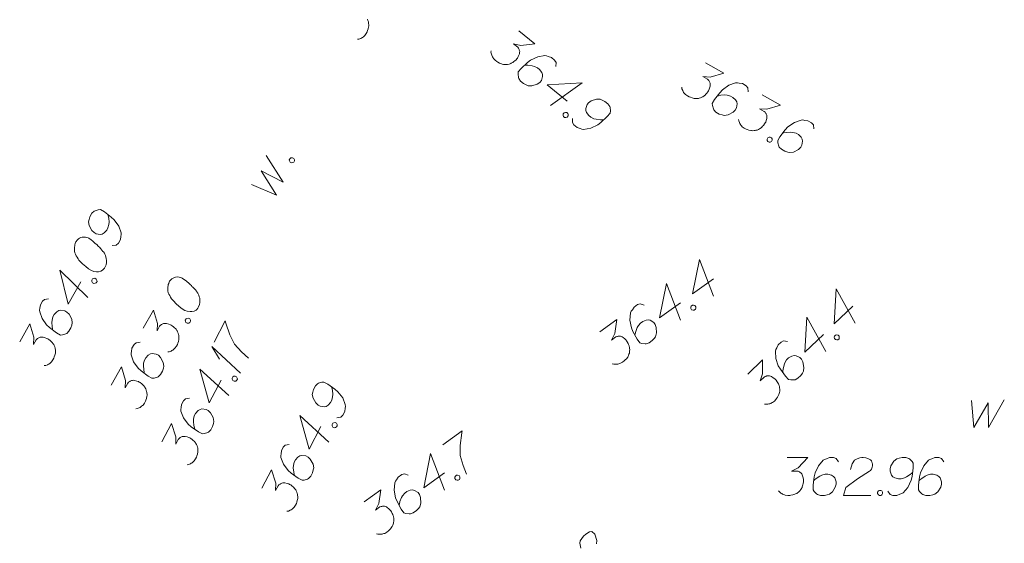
# Model space of a CAD drawing. Header units: millimetres. Extents: x 460 to 2266, y 622 to 2169.
# Tile 90 of 95: x 2166 to 2185, y 2100 to 2111. Entities that reach past the tile are written whole.
import ezdxf

# ---------------------------------------------------------------- set-up
doc = ezdxf.new("R2010")
doc.units = ezdxf.units.MM
doc.layers.add('#skartowane', color=7, linetype='Continuous', lineweight=18)
doc.layers.add('GUPWSD_O', color=5, linetype='Continuous', lineweight=18, true_color=0x0000ff)

# ---------------------------------------------------------------- blocks, each defined once
blk = doc.blocks.new('*U159')
at = {"layer": '#skartowane', "color": 7, "linetype": 'ByBlock', "lineweight": 18}
for q in [(5555465.324, 5636450.332), (5555464.909, 5636450.609)]:
    blk.add_line((5555464.753, 5636450.858), q, dxfattribs=at)

msp = doc.modelspace()

# ---------------------------------------------------------------- linework, layer by layer
at = {"layer": '#skartowane', "color": 7, "linetype": 'Continuous', "lineweight": 18, "flags": 128}
for points in [[(2172.707, 2110.728), (2172.718, 2110.7), (2172.725, 2110.676), (2172.73, 2110.66), (2172.731, 2110.639), (2172.733, 2110.618), (2172.732, 2110.592), (2172.731, 2110.578), (2172.721, 2110.536), (2172.709, 2110.503), (2172.702, 2110.479), (2172.682, 2110.443), (2172.654, 2110.405), (2172.64, 2110.392), (2172.626, 2110.38), (2172.612, 2110.367), (2172.593, 2110.358), (2172.574, 2110.348), (2172.539, 2110.334), (2172.51, 2110.33)], [(2175.707, 2110.5), (2176.027, 2110.237), (2175.749, 2110.206), (2175.607, 2110.238), (2175.689, 2110.17), (2175.704, 2110.151), (2175.709, 2110.139), (2175.715, 2110.127), (2175.72, 2110.115), (2175.727, 2110.086), (2175.725, 2110.065), (2175.723, 2110.044), (2175.716, 2110.026), (2175.699, 2109.987), (2175.681, 2109.956), (2175.67, 2109.942), (2175.655, 2109.924), (2175.628, 2109.9), (2175.608, 2109.886), (2175.589, 2109.871), (2175.573, 2109.861), (2175.561, 2109.856), (2175.549, 2109.85), (2175.537, 2109.845), (2175.516, 2109.839), (2175.488, 2109.832), (2175.463, 2109.829), (2175.446, 2109.828), (2175.425, 2109.83), (2175.404, 2109.832), (2175.378, 2109.838), (2175.365, 2109.841), (2175.326, 2109.858), (2175.295, 2109.876), (2175.273, 2109.886), (2175.241, 2109.912), (2175.208, 2109.947), (2175.198, 2109.963), (2175.188, 2109.978), (2175.178, 2109.994), (2175.172, 2110.014), (2175.166, 2110.035), (2175.158, 2110.072), (2175.159, 2110.101)], [(2176.445, 2109.788), (2176.449, 2109.868), (2176.419, 2109.915), (2176.356, 2109.968), (2176.295, 2109.987), (2176.26, 2110), (2176.226, 2110.005), (2176.085, 2109.983), (2175.945, 2109.915), (2175.883, 2109.867), (2175.756, 2109.749), (2175.7, 2109.681), (2175.696, 2109.638), (2175.702, 2109.572), (2175.708, 2109.551), (2175.743, 2109.5), (2175.802, 2109.452), (2175.855, 2109.423), (2175.895, 2109.406), (2175.97, 2109.405), (2176.076, 2109.441), (2176.127, 2109.475), (2176.157, 2109.512), (2176.183, 2109.59), (2176.183, 2109.628), (2176.166, 2109.672), (2176.123, 2109.731), (2176.082, 2109.764), (2176.02, 2109.792), (2175.977, 2109.804), (2175.892, 2109.813), (2175.846, 2109.813), (2175.821, 2109.81)], [(2179.415, 2109.864), (2179.775, 2109.66), (2179.506, 2109.581), (2179.361, 2109.589), (2179.454, 2109.536), (2179.471, 2109.52), (2179.479, 2109.509), (2179.486, 2109.498), (2179.493, 2109.487), (2179.505, 2109.46), (2179.507, 2109.438), (2179.508, 2109.417), (2179.505, 2109.399), (2179.495, 2109.357), (2179.482, 2109.323), (2179.474, 2109.308), (2179.462, 2109.287), (2179.439, 2109.259), (2179.422, 2109.242), (2179.406, 2109.224), (2179.392, 2109.212), (2179.381, 2109.204), (2179.37, 2109.197), (2179.359, 2109.19), (2179.34, 2109.18), (2179.313, 2109.168), (2179.289, 2109.162), (2179.273, 2109.157), (2179.251, 2109.156), (2179.23, 2109.154), (2179.204, 2109.155), (2179.191, 2109.156), (2179.149, 2109.166), (2179.115, 2109.179), (2179.092, 2109.185), (2179.056, 2109.205), (2179.018, 2109.234), (2179.005, 2109.248), (2178.993, 2109.262), (2178.98, 2109.276), (2178.97, 2109.295), (2178.961, 2109.314), (2178.947, 2109.349), (2178.943, 2109.378)], [(2176.668, 2109.101), (2176.275, 2109.423), (2176.967, 2109.466), (2176.336, 2109.013)], [(2180.263, 2109.288), (2180.254, 2109.368), (2180.217, 2109.409), (2180.145, 2109.45), (2180.082, 2109.459), (2180.045, 2109.466), (2180.011, 2109.465), (2179.876, 2109.419), (2179.75, 2109.328), (2179.696, 2109.27), (2179.591, 2109.133), (2179.548, 2109.056), (2179.551, 2109.013), (2179.569, 2108.949), (2179.578, 2108.93), (2179.621, 2108.885), (2179.687, 2108.847), (2179.745, 2108.828), (2179.787, 2108.818), (2179.861, 2108.83), (2179.959, 2108.883), (2180.004, 2108.926), (2180.027, 2108.967), (2180.039, 2109.048), (2180.033, 2109.086), (2180.009, 2109.127), (2179.956, 2109.177), (2179.91, 2109.203), (2179.844, 2109.22), (2179.8, 2109.225), (2179.715, 2109.219), (2179.669, 2109.21), (2179.645, 2109.204)], [(2180.54, 2109.226), (2180.9, 2109.022), (2180.631, 2108.944), (2180.486, 2108.951), (2180.579, 2108.899), (2180.596, 2108.882), (2180.604, 2108.871), (2180.611, 2108.86), (2180.618, 2108.849), (2180.63, 2108.822), (2180.632, 2108.801), (2180.633, 2108.779), (2180.63, 2108.761), (2180.62, 2108.719), (2180.607, 2108.686), (2180.598, 2108.67), (2180.587, 2108.65), (2180.564, 2108.622), (2180.547, 2108.604), (2180.531, 2108.586), (2180.517, 2108.574), (2180.506, 2108.567), (2180.495, 2108.559), (2180.484, 2108.552), (2180.465, 2108.542), (2180.438, 2108.53), (2180.414, 2108.524), (2180.398, 2108.519), (2180.376, 2108.518), (2180.355, 2108.516), (2180.329, 2108.518), (2180.316, 2108.518), (2180.274, 2108.528), (2180.24, 2108.541), (2180.217, 2108.547), (2180.181, 2108.568), (2180.142, 2108.596), (2180.13, 2108.61), (2180.117, 2108.624), (2180.105, 2108.638), (2180.095, 2108.657), (2180.086, 2108.676), (2180.072, 2108.711), (2180.068, 2108.74)], [(2176.777, 2108.759), (2176.772, 2108.679), (2176.802, 2108.631), (2176.866, 2108.579), (2176.927, 2108.56), (2176.961, 2108.546), (2176.995, 2108.541), (2177.136, 2108.564), (2177.276, 2108.632), (2177.338, 2108.68), (2177.465, 2108.798), (2177.521, 2108.866), (2177.526, 2108.908), (2177.519, 2108.975), (2177.513, 2108.995), (2177.479, 2109.046), (2177.419, 2109.095), (2177.366, 2109.123), (2177.327, 2109.14), (2177.251, 2109.141), (2177.145, 2109.106), (2177.094, 2109.071), (2177.064, 2109.035), (2177.038, 2108.957), (2177.038, 2108.919), (2177.055, 2108.875), (2177.098, 2108.816), (2177.14, 2108.782), (2177.201, 2108.755), (2177.244, 2108.742), (2177.329, 2108.734), (2177.375, 2108.734), (2177.4, 2108.737)], [(2176.66, 2108.878), (2176.683, 2108.859), (2176.689, 2108.838), (2176.688, 2108.809), (2176.669, 2108.786), (2176.641, 2108.779), (2176.619, 2108.781), (2176.597, 2108.8), (2176.59, 2108.82), (2176.592, 2108.85), (2176.61, 2108.873), (2176.639, 2108.88), (2176.66, 2108.878)], [(2181.563, 2108.551), (2181.554, 2108.631), (2181.516, 2108.673), (2181.444, 2108.713), (2181.381, 2108.722), (2181.345, 2108.729), (2181.31, 2108.728), (2181.176, 2108.682), (2181.049, 2108.591), (2180.996, 2108.533), (2180.891, 2108.396), (2180.847, 2108.319), (2180.85, 2108.276), (2180.868, 2108.212), (2180.878, 2108.193), (2180.92, 2108.148), (2180.987, 2108.11), (2181.044, 2108.092), (2181.086, 2108.081), (2181.161, 2108.093), (2181.259, 2108.147), (2181.303, 2108.189), (2181.327, 2108.23), (2181.339, 2108.312), (2181.333, 2108.349), (2181.308, 2108.39), (2181.256, 2108.44), (2181.209, 2108.466), (2181.144, 2108.483), (2181.099, 2108.488), (2181.014, 2108.482), (2180.969, 2108.474), (2180.945, 2108.467)], [(2180.698, 2108.39), (2180.723, 2108.375), (2180.733, 2108.356), (2180.737, 2108.327), (2180.722, 2108.301), (2180.695, 2108.29), (2180.674, 2108.288), (2180.648, 2108.303), (2180.639, 2108.322), (2180.635, 2108.351), (2180.649, 2108.377), (2180.676, 2108.388), (2180.698, 2108.39)], [(2170.405, 2107.447), (2170.903, 2107.239), (2170.601, 2107.718), (2171.038, 2107.496), (2170.696, 2108.028)], [(2171.157, 2107.94), (2171.171, 2107.966), (2171.189, 2107.976), (2171.218, 2107.981), (2171.245, 2107.967), (2171.257, 2107.941), (2171.259, 2107.919), (2171.246, 2107.893), (2171.227, 2107.883), (2171.198, 2107.878), (2171.172, 2107.892), (2171.159, 2107.919), (2171.157, 2107.94)], [(2167.646, 2106.237), (2167.725, 2106.246), (2167.767, 2106.284), (2167.807, 2106.356), (2167.816, 2106.419), (2167.823, 2106.455), (2167.822, 2106.49), (2167.775, 2106.624), (2167.684, 2106.75), (2167.625, 2106.803), (2167.488, 2106.908), (2167.411, 2106.951), (2167.368, 2106.948), (2167.304, 2106.93), (2167.285, 2106.92), (2167.24, 2106.878), (2167.203, 2106.811), (2167.184, 2106.753), (2167.174, 2106.712), (2167.186, 2106.637), (2167.24, 2106.539), (2167.283, 2106.495), (2167.324, 2106.472), (2167.405, 2106.46), (2167.443, 2106.466), (2167.483, 2106.49), (2167.534, 2106.543), (2167.56, 2106.59), (2167.576, 2106.655), (2167.581, 2106.7), (2167.574, 2106.785), (2167.566, 2106.83), (2167.559, 2106.854)], [(2166.928, 2106.322), (2166.922, 2106.311), (2166.91, 2106.278), (2166.904, 2106.254), (2166.9, 2106.236), (2166.896, 2106.204), (2166.894, 2106.165), (2166.895, 2106.13), (2166.901, 2106.093), (2166.913, 2106.066), (2166.93, 2106.036), (2166.947, 2106.006), (2166.969, 2105.973), (2166.984, 2105.951), (2167.009, 2105.924), (2167.052, 2105.879), (2167.12, 2105.821), (2167.176, 2105.776), (2167.233, 2105.744), (2167.277, 2105.726), (2167.335, 2105.72), (2167.37, 2105.721), (2167.415, 2105.73), (2167.453, 2105.749), (2167.467, 2105.761), (2167.489, 2105.789), (2167.504, 2105.815), (2167.522, 2105.859), (2167.532, 2105.901), (2167.531, 2105.936), (2167.525, 2105.986), (2167.518, 2106.01), (2167.509, 2106.042), (2167.497, 2106.069), (2167.488, 2106.088), (2167.468, 2106.113), (2167.46, 2106.124), (2167.44, 2106.149), (2167.415, 2106.176), (2167.39, 2106.204), (2167.373, 2106.221), (2167.36, 2106.235), (2167.342, 2106.251), (2167.302, 2106.288), (2167.279, 2106.307), (2167.256, 2106.327), (2167.223, 2106.352), (2167.179, 2106.383), (2167.164, 2106.392), (2167.141, 2106.399), (2167.117, 2106.405), (2167.078, 2106.407), (2167.048, 2106.403), (2167.024, 2106.396), (2166.997, 2106.384), (2166.975, 2106.37), (2166.961, 2106.357), (2166.948, 2106.344), (2166.928, 2106.322)], [(2179.569, 2105.578), (2179.158, 2105.279), (2179.292, 2105.96), (2179.57, 2105.235)], [(2167.019, 2105.519), (2166.77, 2105.076), (2166.607, 2105.75), (2167.162, 2105.208)], [(2167.24, 2105.55), (2167.254, 2105.576), (2167.273, 2105.586), (2167.302, 2105.59), (2167.328, 2105.575), (2167.34, 2105.548), (2167.342, 2105.527), (2167.327, 2105.501), (2167.308, 2105.492), (2167.279, 2105.488), (2167.253, 2105.502), (2167.241, 2105.529), (2167.24, 2105.55)], [(2168.782, 2105.531), (2168.776, 2105.521), (2168.764, 2105.487), (2168.757, 2105.464), (2168.754, 2105.445), (2168.75, 2105.414), (2168.748, 2105.374), (2168.749, 2105.34), (2168.755, 2105.303), (2168.767, 2105.276), (2168.784, 2105.246), (2168.801, 2105.216), (2168.823, 2105.183), (2168.838, 2105.161), (2168.863, 2105.133), (2168.906, 2105.089), (2168.974, 2105.03), (2169.03, 2104.985), (2169.087, 2104.953), (2169.131, 2104.935), (2169.189, 2104.93), (2169.223, 2104.931), (2169.269, 2104.939), (2169.307, 2104.959), (2169.32, 2104.971), (2169.343, 2104.999), (2169.357, 2105.025), (2169.375, 2105.069), (2169.385, 2105.111), (2169.384, 2105.145), (2169.379, 2105.196), (2169.372, 2105.22), (2169.363, 2105.252), (2169.351, 2105.279), (2169.342, 2105.298), (2169.322, 2105.323), (2169.314, 2105.334), (2169.294, 2105.358), (2169.269, 2105.386), (2169.244, 2105.414), (2169.226, 2105.43), (2169.214, 2105.444), (2169.196, 2105.461), (2169.156, 2105.497), (2169.133, 2105.517), (2169.11, 2105.537), (2169.077, 2105.562), (2169.033, 2105.593), (2169.018, 2105.602), (2168.994, 2105.608), (2168.971, 2105.615), (2168.931, 2105.617), (2168.902, 2105.613), (2168.878, 2105.606), (2168.851, 2105.594), (2168.829, 2105.579), (2168.815, 2105.567), (2168.801, 2105.554), (2168.782, 2105.531)], [(2178.915, 2105.102), (2178.504, 2104.804), (2178.637, 2105.484), (2178.915, 2104.76)], [(2182.334, 2105.039), (2181.968, 2104.686), (2182.006, 2105.379), (2182.382, 2104.7)], [(2166.381, 2105.18), (2166.301, 2105.17), (2166.26, 2105.133), (2166.219, 2105.061), (2166.211, 2104.997), (2166.204, 2104.961), (2166.205, 2104.926), (2166.251, 2104.792), (2166.343, 2104.666), (2166.401, 2104.613), (2166.539, 2104.508), (2166.616, 2104.465), (2166.658, 2104.468), (2166.723, 2104.486), (2166.742, 2104.496), (2166.786, 2104.539), (2166.824, 2104.606), (2166.842, 2104.663), (2166.852, 2104.705), (2166.84, 2104.779), (2166.787, 2104.877), (2166.744, 2104.921), (2166.703, 2104.945), (2166.621, 2104.956), (2166.584, 2104.95), (2166.543, 2104.926), (2166.493, 2104.873), (2166.467, 2104.826), (2166.451, 2104.761), (2166.446, 2104.716), (2166.452, 2104.632), (2166.461, 2104.586), (2166.467, 2104.562)], [(2178.194, 2105.06), (2178.117, 2105.085), (2178.064, 2105.068), (2177.997, 2105.019), (2177.963, 2104.966), (2177.941, 2104.935), (2177.928, 2104.903), (2177.914, 2104.762), (2177.945, 2104.609), (2177.975, 2104.537), (2178.057, 2104.384), (2178.109, 2104.312), (2178.149, 2104.298), (2178.215, 2104.287), (2178.236, 2104.288), (2178.294, 2104.308), (2178.356, 2104.354), (2178.397, 2104.398), (2178.424, 2104.432), (2178.444, 2104.505), (2178.436, 2104.616), (2178.416, 2104.674), (2178.388, 2104.712), (2178.319, 2104.757), (2178.283, 2104.767), (2178.235, 2104.762), (2178.167, 2104.734), (2178.124, 2104.703), (2178.082, 2104.651), (2178.059, 2104.612), (2178.03, 2104.532), (2178.018, 2104.487), (2178.014, 2104.463)], [(2179.129, 2105.039), (2179.153, 2105.056), (2179.174, 2105.057), (2179.202, 2105.048), (2179.22, 2105.024), (2179.219, 2104.995), (2179.212, 2104.975), (2179.188, 2104.957), (2179.167, 2104.957), (2179.138, 2104.965), (2179.121, 2104.989), (2179.121, 2105.019), (2179.129, 2105.039)], [(2168.258, 2104.6), (2168.461, 2104.96), (2168.54, 2104.692), (2168.533, 2104.547), (2168.585, 2104.639), (2168.602, 2104.657), (2168.613, 2104.664), (2168.624, 2104.672), (2168.635, 2104.679), (2168.662, 2104.691), (2168.683, 2104.693), (2168.704, 2104.694), (2168.723, 2104.691), (2168.764, 2104.681), (2168.798, 2104.669), (2168.814, 2104.66), (2168.834, 2104.648), (2168.862, 2104.626), (2168.88, 2104.609), (2168.898, 2104.592), (2168.91, 2104.579), (2168.918, 2104.568), (2168.925, 2104.557), (2168.932, 2104.546), (2168.942, 2104.527), (2168.954, 2104.5), (2168.961, 2104.476), (2168.965, 2104.46), (2168.967, 2104.438), (2168.968, 2104.417), (2168.967, 2104.391), (2168.967, 2104.378), (2168.957, 2104.336), (2168.944, 2104.302), (2168.938, 2104.278), (2168.918, 2104.242), (2168.889, 2104.204), (2168.876, 2104.192), (2168.862, 2104.179), (2168.848, 2104.166), (2168.829, 2104.157), (2168.81, 2104.147), (2168.775, 2104.133), (2168.746, 2104.129)], [(2165.808, 2104.33), (2166.011, 2104.69), (2166.09, 2104.422), (2166.083, 2104.277), (2166.135, 2104.369), (2166.152, 2104.387), (2166.163, 2104.394), (2166.174, 2104.402), (2166.185, 2104.409), (2166.212, 2104.421), (2166.233, 2104.423), (2166.254, 2104.424), (2166.273, 2104.421), (2166.315, 2104.411), (2166.348, 2104.399), (2166.364, 2104.39), (2166.384, 2104.378), (2166.412, 2104.356), (2166.43, 2104.339), (2166.448, 2104.322), (2166.46, 2104.309), (2166.468, 2104.298), (2166.475, 2104.287), (2166.483, 2104.276), (2166.492, 2104.257), (2166.504, 2104.23), (2166.511, 2104.206), (2166.515, 2104.19), (2166.517, 2104.168), (2166.519, 2104.147), (2166.517, 2104.121), (2166.517, 2104.107), (2166.507, 2104.066), (2166.495, 2104.032), (2166.488, 2104.008), (2166.468, 2103.972), (2166.44, 2103.934), (2166.426, 2103.921), (2166.412, 2103.909), (2166.398, 2103.896), (2166.379, 2103.887), (2166.36, 2103.877), (2166.325, 2103.863), (2166.296, 2103.859)], [(2169.093, 2104.76), (2169.108, 2104.786), (2169.127, 2104.795), (2169.156, 2104.799), (2169.182, 2104.785), (2169.194, 2104.758), (2169.195, 2104.737), (2169.181, 2104.711), (2169.162, 2104.701), (2169.133, 2104.697), (2169.107, 2104.712), (2169.095, 2104.739), (2169.093, 2104.76)], [(2169.664, 2104.324), (2169.884, 2104.743), (2169.896, 2104.703), (2169.979, 2104.466), (2170.07, 2104.285), (2170.21, 2104.131), (2170.345, 2104.007)], [(2177.319, 2104.527), (2177.653, 2104.77), (2177.613, 2104.493), (2177.546, 2104.364), (2177.632, 2104.426), (2177.655, 2104.435), (2177.668, 2104.437), (2177.681, 2104.44), (2177.694, 2104.442), (2177.724, 2104.441), (2177.744, 2104.434), (2177.763, 2104.426), (2177.779, 2104.416), (2177.813, 2104.389), (2177.838, 2104.364), (2177.849, 2104.35), (2177.862, 2104.33), (2177.878, 2104.298), (2177.888, 2104.276), (2177.897, 2104.253), (2177.902, 2104.235), (2177.904, 2104.222), (2177.907, 2104.209), (2177.909, 2104.196), (2177.91, 2104.175), (2177.909, 2104.145), (2177.905, 2104.121), (2177.903, 2104.104), (2177.895, 2104.084), (2177.888, 2104.064), (2177.876, 2104.041), (2177.87, 2104.029), (2177.843, 2103.995), (2177.818, 2103.97), (2177.802, 2103.951), (2177.769, 2103.927), (2177.727, 2103.904), (2177.709, 2103.898), (2177.692, 2103.892), (2177.674, 2103.887), (2177.652, 2103.886), (2177.631, 2103.885), (2177.593, 2103.887), (2177.565, 2103.896)], [(2181.751, 2104.477), (2181.385, 2104.125), (2181.423, 2104.818), (2181.799, 2104.138)], [(2168.197, 2104.322), (2168.117, 2104.313), (2168.076, 2104.275), (2168.035, 2104.203), (2168.027, 2104.14), (2168.02, 2104.103), (2168.021, 2104.069), (2168.067, 2103.935), (2168.159, 2103.809), (2168.217, 2103.755), (2168.355, 2103.651), (2168.432, 2103.608), (2168.475, 2103.611), (2168.539, 2103.629), (2168.558, 2103.639), (2168.602, 2103.681), (2168.64, 2103.748), (2168.659, 2103.805), (2168.669, 2103.847), (2168.656, 2103.922), (2168.603, 2104.02), (2168.56, 2104.064), (2168.519, 2104.087), (2168.437, 2104.099), (2168.4, 2104.093), (2168.359, 2104.068), (2168.309, 2104.015), (2168.283, 2103.969), (2168.267, 2103.904), (2168.262, 2103.859), (2168.268, 2103.774), (2168.277, 2103.729), (2168.284, 2103.705)], [(2181.043, 2104.336), (2180.964, 2104.35), (2180.913, 2104.326), (2180.854, 2104.269), (2180.827, 2104.211), (2180.81, 2104.178), (2180.801, 2104.144), (2180.807, 2104.002), (2180.858, 2103.855), (2180.899, 2103.788), (2181.001, 2103.648), (2181.062, 2103.584), (2181.104, 2103.575), (2181.171, 2103.574), (2181.192, 2103.577), (2181.246, 2103.606), (2181.302, 2103.659), (2181.336, 2103.708), (2181.358, 2103.746), (2181.367, 2103.821), (2181.344, 2103.93), (2181.316, 2103.984), (2181.283, 2104.018), (2181.209, 2104.053), (2181.171, 2104.058), (2181.125, 2104.046), (2181.062, 2104.01), (2181.023, 2103.973), (2180.989, 2103.915), (2180.972, 2103.874), (2180.953, 2103.791), (2180.948, 2103.745), (2180.948, 2103.72)], [(2181.972, 2104.444), (2181.993, 2104.465), (2182.014, 2104.468), (2182.043, 2104.464), (2182.064, 2104.442), (2182.067, 2104.413), (2182.063, 2104.392), (2182.041, 2104.372), (2182.021, 2104.368), (2181.991, 2104.373), (2181.971, 2104.394), (2181.967, 2104.423), (2181.972, 2104.444)], [(2180.25, 2103.687), (2180.547, 2103.974), (2180.546, 2103.694), (2180.498, 2103.557), (2180.574, 2103.631), (2180.596, 2103.643), (2180.608, 2103.647), (2180.621, 2103.651), (2180.633, 2103.655), (2180.663, 2103.658), (2180.683, 2103.654), (2180.704, 2103.649), (2180.721, 2103.64), (2180.758, 2103.619), (2180.787, 2103.597), (2180.799, 2103.585), (2180.815, 2103.568), (2180.836, 2103.538), (2180.848, 2103.517), (2180.86, 2103.496), (2180.868, 2103.479), (2180.872, 2103.466), (2180.876, 2103.454), (2180.88, 2103.441), (2180.884, 2103.42), (2180.887, 2103.391), (2180.887, 2103.366), (2180.887, 2103.349), (2180.882, 2103.328), (2180.877, 2103.308), (2180.869, 2103.283), (2180.864, 2103.27), (2180.843, 2103.233), (2180.821, 2103.204), (2180.808, 2103.184), (2180.779, 2103.155), (2180.74, 2103.126), (2180.724, 2103.118), (2180.707, 2103.11), (2180.69, 2103.102), (2180.669, 2103.099), (2180.648, 2103.095), (2180.61, 2103.091), (2180.581, 2103.096)], [(2167.624, 2103.472), (2167.827, 2103.833), (2167.907, 2103.564), (2167.9, 2103.419), (2167.952, 2103.512), (2167.968, 2103.53), (2167.979, 2103.537), (2167.99, 2103.544), (2168.001, 2103.552), (2168.028, 2103.564), (2168.049, 2103.565), (2168.071, 2103.567), (2168.089, 2103.563), (2168.131, 2103.553), (2168.165, 2103.541), (2168.18, 2103.533), (2168.201, 2103.521), (2168.229, 2103.498), (2168.246, 2103.482), (2168.264, 2103.465), (2168.277, 2103.451), (2168.284, 2103.44), (2168.291, 2103.429), (2168.299, 2103.418), (2168.308, 2103.399), (2168.32, 2103.372), (2168.327, 2103.348), (2168.332, 2103.332), (2168.333, 2103.311), (2168.335, 2103.29), (2168.334, 2103.263), (2168.333, 2103.25), (2168.323, 2103.208), (2168.311, 2103.175), (2168.304, 2103.151), (2168.284, 2103.115), (2168.256, 2103.077), (2168.242, 2103.064), (2168.228, 2103.052), (2168.214, 2103.039), (2168.195, 2103.029), (2168.176, 2103.02), (2168.141, 2103.006), (2168.112, 2103.002)], [(2169.803, 2103.571), (2169.568, 2103.121), (2169.385, 2103.791), (2169.956, 2103.265)], [(2170.023, 2103.609), (2170.037, 2103.636), (2170.056, 2103.646), (2170.085, 2103.651), (2170.111, 2103.637), (2170.124, 2103.61), (2170.126, 2103.589), (2170.112, 2103.563), (2170.094, 2103.553), (2170.064, 2103.548), (2170.038, 2103.562), (2170.026, 2103.588), (2170.023, 2103.609)], [(2172.098, 2102.826), (2172.177, 2102.837), (2172.218, 2102.876), (2172.256, 2102.949), (2172.263, 2103.013), (2172.269, 2103.05), (2172.267, 2103.084), (2172.216, 2103.217), (2172.121, 2103.34), (2172.061, 2103.392), (2171.921, 2103.492), (2171.842, 2103.533), (2171.8, 2103.529), (2171.736, 2103.509), (2171.718, 2103.499), (2171.674, 2103.455), (2171.639, 2103.387), (2171.622, 2103.329), (2171.613, 2103.287), (2171.627, 2103.213), (2171.684, 2103.117), (2171.728, 2103.074), (2171.769, 2103.052), (2171.851, 2103.042), (2171.888, 2103.049), (2171.928, 2103.075), (2171.977, 2103.129), (2172.002, 2103.176), (2172.016, 2103.242), (2172.02, 2103.287), (2172.011, 2103.372), (2172.001, 2103.417), (2171.994, 2103.441)], [(2169.176, 2103.213), (2169.097, 2103.202), (2169.056, 2103.163), (2169.018, 2103.09), (2169.011, 2103.026), (2169.005, 2102.99), (2169.007, 2102.955), (2169.058, 2102.822), (2169.153, 2102.699), (2169.213, 2102.647), (2169.354, 2102.547), (2169.432, 2102.506), (2169.474, 2102.51), (2169.538, 2102.53), (2169.557, 2102.541), (2169.6, 2102.585), (2169.636, 2102.653), (2169.653, 2102.71), (2169.661, 2102.753), (2169.647, 2102.827), (2169.591, 2102.923), (2169.546, 2102.966), (2169.505, 2102.988), (2169.423, 2102.998), (2169.386, 2102.99), (2169.346, 2102.965), (2169.297, 2102.91), (2169.272, 2102.863), (2169.258, 2102.797), (2169.254, 2102.752), (2169.263, 2102.668), (2169.273, 2102.623), (2169.281, 2102.599)], [(2168.629, 2102.347), (2168.821, 2102.713), (2168.908, 2102.447), (2168.905, 2102.302), (2168.955, 2102.396), (2168.971, 2102.414), (2168.981, 2102.422), (2168.992, 2102.43), (2169.003, 2102.437), (2169.029, 2102.45), (2169.051, 2102.452), (2169.072, 2102.455), (2169.09, 2102.452), (2169.132, 2102.443), (2169.166, 2102.432), (2169.182, 2102.424), (2169.203, 2102.413), (2169.232, 2102.391), (2169.25, 2102.375), (2169.268, 2102.359), (2169.281, 2102.345), (2169.289, 2102.334), (2169.297, 2102.324), (2169.304, 2102.313), (2169.315, 2102.294), (2169.327, 2102.268), (2169.335, 2102.244), (2169.34, 2102.228), (2169.342, 2102.207), (2169.344, 2102.185), (2169.344, 2102.159), (2169.343, 2102.146), (2169.335, 2102.104), (2169.323, 2102.07), (2169.318, 2102.046), (2169.299, 2102.009), (2169.271, 2101.97), (2169.258, 2101.957), (2169.244, 2101.944), (2169.231, 2101.931), (2169.212, 2101.921), (2169.194, 2101.911), (2169.159, 2101.896), (2169.13, 2101.891)], [(2171.785, 2102.65), (2171.549, 2102.2), (2171.367, 2102.869), (2171.938, 2102.343)], [(2172.005, 2102.688), (2172.019, 2102.714), (2172.038, 2102.724), (2172.067, 2102.729), (2172.093, 2102.715), (2172.106, 2102.688), (2172.108, 2102.667), (2172.094, 2102.641), (2172.075, 2102.631), (2172.046, 2102.626), (2172.02, 2102.64), (2172.007, 2102.667), (2172.005, 2102.688)], [(2174.203, 2102.29), (2174.585, 2102.567), (2174.578, 2102.526), (2174.547, 2102.277), (2174.549, 2102.074), (2174.606, 2101.875), (2174.672, 2101.704)], [(2171.157, 2102.292), (2171.078, 2102.281), (2171.038, 2102.242), (2170.999, 2102.169), (2170.993, 2102.106), (2170.987, 2102.069), (2170.989, 2102.034), (2171.039, 2101.901), (2171.134, 2101.778), (2171.194, 2101.727), (2171.334, 2101.626), (2171.413, 2101.585), (2171.455, 2101.589), (2171.519, 2101.609), (2171.538, 2101.619), (2171.581, 2101.663), (2171.616, 2101.731), (2171.633, 2101.789), (2171.642, 2101.831), (2171.628, 2101.905), (2171.572, 2102.002), (2171.528, 2102.045), (2171.486, 2102.067), (2171.404, 2102.076), (2171.367, 2102.069), (2171.327, 2102.043), (2171.278, 2101.989), (2171.253, 2101.942), (2171.239, 2101.876), (2171.235, 2101.831), (2171.244, 2101.747), (2171.254, 2101.702), (2171.261, 2101.678)], [(2174.237, 2101.731), (2173.826, 2101.432), (2173.959, 2102.113), (2174.237, 2101.388)], [(2170.609, 2101.426), (2170.801, 2101.792), (2170.889, 2101.527), (2170.886, 2101.381), (2170.935, 2101.475), (2170.951, 2101.494), (2170.962, 2101.501), (2170.973, 2101.509), (2170.984, 2101.517), (2171.01, 2101.529), (2171.031, 2101.532), (2171.053, 2101.534), (2171.071, 2101.531), (2171.113, 2101.522), (2171.147, 2101.511), (2171.163, 2101.503), (2171.184, 2101.492), (2171.212, 2101.47), (2171.231, 2101.454), (2171.249, 2101.438), (2171.262, 2101.424), (2171.269, 2101.413), (2171.277, 2101.403), (2171.285, 2101.392), (2171.295, 2101.373), (2171.308, 2101.347), (2171.315, 2101.323), (2171.32, 2101.307), (2171.322, 2101.285), (2171.325, 2101.264), (2171.324, 2101.238), (2171.324, 2101.225), (2171.315, 2101.183), (2171.304, 2101.149), (2171.298, 2101.125), (2171.279, 2101.088), (2171.252, 2101.049), (2171.238, 2101.036), (2171.225, 2101.023), (2171.211, 2101.01), (2171.193, 2101), (2171.174, 2100.99), (2171.139, 2100.975), (2171.11, 2100.97)], [(2173.515, 2101.689), (2173.439, 2101.713), (2173.386, 2101.696), (2173.319, 2101.648), (2173.285, 2101.594), (2173.263, 2101.564), (2173.25, 2101.532), (2173.236, 2101.39), (2173.266, 2101.238), (2173.297, 2101.165), (2173.379, 2101.013), (2173.431, 2100.941), (2173.471, 2100.926), (2173.537, 2100.916), (2173.558, 2100.917), (2173.616, 2100.937), (2173.678, 2100.982), (2173.719, 2101.026), (2173.746, 2101.06), (2173.766, 2101.133), (2173.758, 2101.244), (2173.738, 2101.302), (2173.71, 2101.341), (2173.641, 2101.385), (2173.604, 2101.395), (2173.557, 2101.39), (2173.489, 2101.363), (2173.446, 2101.332), (2173.404, 2101.279), (2173.381, 2101.241), (2173.352, 2101.161), (2173.34, 2101.116), (2173.336, 2101.091)], [(2174.451, 2101.667), (2174.474, 2101.684), (2174.496, 2101.685), (2174.524, 2101.677), (2174.541, 2101.653), (2174.541, 2101.623), (2174.533, 2101.603), (2174.51, 2101.586), (2174.488, 2101.585), (2174.46, 2101.594), (2174.443, 2101.618), (2174.443, 2101.647), (2174.451, 2101.667)], [(2172.64, 2101.155), (2172.975, 2101.398), (2172.935, 2101.121), (2172.868, 2100.992), (2172.954, 2101.055), (2172.977, 2101.064), (2172.99, 2101.066), (2173.003, 2101.068), (2173.016, 2101.07), (2173.045, 2101.07), (2173.065, 2101.062), (2173.085, 2101.055), (2173.101, 2101.044), (2173.134, 2101.018), (2173.16, 2100.992), (2173.17, 2100.978), (2173.184, 2100.959), (2173.2, 2100.927), (2173.209, 2100.904), (2173.219, 2100.882), (2173.224, 2100.864), (2173.226, 2100.851), (2173.228, 2100.838), (2173.231, 2100.825), (2173.231, 2100.803), (2173.231, 2100.774), (2173.227, 2100.749), (2173.224, 2100.733), (2173.217, 2100.713), (2173.21, 2100.693), (2173.198, 2100.669), (2173.191, 2100.658), (2173.165, 2100.624), (2173.14, 2100.598), (2173.124, 2100.58), (2173.091, 2100.555), (2173.049, 2100.532), (2173.031, 2100.527), (2173.013, 2100.521), (2172.996, 2100.515), (2172.974, 2100.514), (2172.953, 2100.514), (2172.915, 2100.515), (2172.887, 2100.524)], [(2177.25, 2100.321), (2177.256, 2100.392), (2177.221, 2100.514), (2177.159, 2100.57), (2177.109, 2100.562), (2177.037, 2100.518), (2176.994, 2100.477), (2176.926, 2100.386), (2176.921, 2100.34), (2176.94, 2100.235)]]:
    msp.add_lwpolyline(points, dxfattribs=at)
at = {"layer": '#skartowane', "color": 5, "linetype": 'Continuous', "lineweight": 18, "flags": 128}
for points in [[(2181.033, 2102.034), (2181.446, 2102.034), (2181.251, 2101.833), (2181.121, 2101.768), (2181.227, 2101.768), (2181.251, 2101.762), (2181.263, 2101.756), (2181.275, 2101.751), (2181.286, 2101.745), (2181.31, 2101.727), (2181.322, 2101.709), (2181.334, 2101.691), (2181.34, 2101.674), (2181.351, 2101.632), (2181.357, 2101.597), (2181.357, 2101.579), (2181.357, 2101.556), (2181.351, 2101.52), (2181.345, 2101.497), (2181.34, 2101.473), (2181.334, 2101.455), (2181.328, 2101.443), (2181.322, 2101.432), (2181.316, 2101.42), (2181.304, 2101.402), (2181.286, 2101.378), (2181.269, 2101.361), (2181.257, 2101.349), (2181.239, 2101.337), (2181.222, 2101.325), (2181.198, 2101.314), (2181.186, 2101.308), (2181.145, 2101.296), (2181.109, 2101.29), (2181.086, 2101.284), (2181.044, 2101.284), (2180.997, 2101.29), (2180.979, 2101.296), (2180.962, 2101.302), (2180.944, 2101.308), (2180.926, 2101.319), (2180.909, 2101.331), (2180.879, 2101.355), (2180.861, 2101.378)], [(2182.054, 2101.951), (2182.007, 2102.016), (2181.954, 2102.034), (2181.871, 2102.034), (2181.812, 2102.01), (2181.777, 2101.999), (2181.747, 2101.981), (2181.653, 2101.874), (2181.588, 2101.733), (2181.57, 2101.656), (2181.546, 2101.485), (2181.546, 2101.396), (2181.57, 2101.361), (2181.617, 2101.314), (2181.635, 2101.302), (2181.694, 2101.284), (2181.771, 2101.284), (2181.83, 2101.296), (2181.871, 2101.308), (2181.93, 2101.355), (2181.989, 2101.449), (2182.007, 2101.508), (2182.007, 2101.556), (2181.977, 2101.632), (2181.954, 2101.662), (2181.912, 2101.686), (2181.842, 2101.703), (2181.788, 2101.703), (2181.723, 2101.686), (2181.682, 2101.668), (2181.611, 2101.621), (2181.576, 2101.591), (2181.558, 2101.573)], [(2182.29, 2101.798), (2182.32, 2101.91), (2182.367, 2101.981), (2182.42, 2102.01), (2182.473, 2102.028), (2182.515, 2102.034), (2182.544, 2102.034), (2182.597, 2102.028), (2182.633, 2102.016), (2182.65, 2102.01), (2182.686, 2101.993), (2182.704, 2101.969), (2182.715, 2101.945), (2182.721, 2101.928), (2182.727, 2101.904), (2182.727, 2101.874), (2182.721, 2101.845), (2182.715, 2101.827), (2182.704, 2101.804), (2182.686, 2101.78), (2182.668, 2101.762), (2182.426, 2101.615), (2182.196, 2101.443), (2182.154, 2101.284), (2182.692, 2101.284)], [(2183.028, 2101.367), (2183.076, 2101.302), (2183.129, 2101.284), (2183.212, 2101.284), (2183.271, 2101.308), (2183.306, 2101.319), (2183.335, 2101.337), (2183.43, 2101.443), (2183.495, 2101.585), (2183.513, 2101.662), (2183.536, 2101.833), (2183.536, 2101.922), (2183.513, 2101.957), (2183.465, 2102.004), (2183.448, 2102.016), (2183.389, 2102.034), (2183.312, 2102.034), (2183.253, 2102.022), (2183.212, 2102.01), (2183.152, 2101.963), (2183.093, 2101.869), (2183.076, 2101.81), (2183.076, 2101.762), (2183.105, 2101.686), (2183.129, 2101.656), (2183.17, 2101.632), (2183.241, 2101.615), (2183.294, 2101.615), (2183.359, 2101.632), (2183.4, 2101.65), (2183.471, 2101.697), (2183.507, 2101.727), (2183.524, 2101.745)], [(2184.144, 2101.951), (2184.097, 2102.016), (2184.044, 2102.034), (2183.961, 2102.034), (2183.902, 2102.01), (2183.867, 2101.999), (2183.837, 2101.981), (2183.743, 2101.874), (2183.678, 2101.733), (2183.66, 2101.656), (2183.637, 2101.485), (2183.637, 2101.396), (2183.66, 2101.361), (2183.707, 2101.314), (2183.725, 2101.302), (2183.784, 2101.284), (2183.861, 2101.284), (2183.92, 2101.296), (2183.961, 2101.308), (2184.02, 2101.355), (2184.08, 2101.449), (2184.097, 2101.508), (2184.097, 2101.556), (2184.068, 2101.632), (2184.044, 2101.662), (2184.003, 2101.686), (2183.932, 2101.703), (2183.879, 2101.703), (2183.814, 2101.686), (2183.772, 2101.668), (2183.702, 2101.621), (2183.666, 2101.591), (2183.648, 2101.573)], [(2182.863, 2101.384), (2182.893, 2101.384), (2182.91, 2101.373), (2182.928, 2101.349), (2182.928, 2101.319), (2182.91, 2101.296), (2182.893, 2101.284), (2182.863, 2101.284), (2182.845, 2101.296), (2182.828, 2101.319), (2182.828, 2101.349), (2182.845, 2101.373), (2182.863, 2101.384)]]:
    msp.add_lwpolyline(points, dxfattribs=at)
at = {"layer": 'GUPWSD_O', "color": 5, "linetype": 'Continuous', "lineweight": 18, "flags": 128}
msp.add_lwpolyline([(2184.692, 2103.168), (2184.739, 2102.631), (2185.022, 2103.121), (2185.028, 2102.631), (2185.341, 2103.18)], dxfattribs=at)

# ---------------------------------------------------------------- block references
at = {"layer": '#skartowane', "color": 7, "linetype": 'Continuous', "lineweight": 18}
msp.add_blockref('*U159', (-5553295.135, -5634346.623), dxfattribs=at)

doc.saveas('drawing.dxf')
